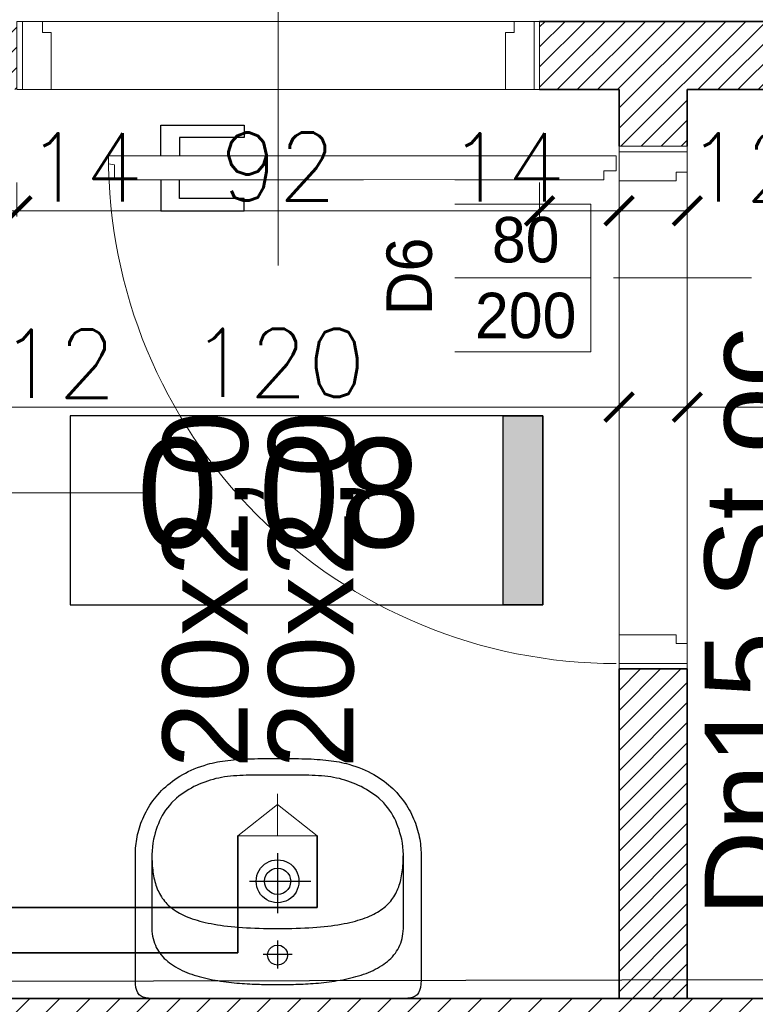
# Model space of a CAD drawing. Header units: millimetres. Extents: x -740 to 33545, y -26688 to 22494.
# Tile 164 of 256: x 11617 to 11747, y 10833 to 11007. Entities that reach past the tile are written whole.
import ezdxf
from ezdxf.lldxf.tags import DXFTag

# ---------------------------------------------------------------- set-up
doc = ezdxf.new("R2010")
doc.units = ezdxf.units.MM
doc.header["$MEASUREMENT"] = 0
doc.layers.get('Defpoints').update_dxf_attribs({"color": 252})
for name, color, linetype, lineweight in [('_IS_EKO_odwodnienie_hydrantów', 3, 'Continuous', 30), ('_IS_EKO_opis', 7, 'Continuous', 18), ('_IS_EKO_W_Ciepła', 1, 'Continuous', 35), ('_IS_EKO_W_Urzadzenia', 7, 'Continuous', 15), ('_IS_EKO_woda_zimna', 5, 'Continuous', 35), ('A_istniejące ściany', 252, 'Continuous', 35), ('A_l.przerywana', 252, 'ICAD_ISO03W100', 9), ('A_opisy', 252, 'Continuous', 15), ('A_projektowane sciany', 252, 'Continuous', 35), ('l.wypełnien', 252, 'Continuous', 5), ('szraf1', 252, 'Continuous', 5), ('wymiarowanie', 252, 'Continuous', 9)]:
    doc.layers.add(name, color=color, linetype=linetype, lineweight=lineweight)
for name, color, linetype in [('stolarka', 252, 'Continuous'), ('tabelki opis', 252, 'Continuous'), ('WYPOSAŻENIE', 252, 'Continuous')]:
    doc.layers.add(name, color=color, linetype=linetype)
doc.styles.add('Arial', font='arial.ttf')
doc.styles.add('Arial_1', font='arial.ttf')
doc.styles.add('styl2', font='simplex.shx')
tags = doc.linetypes.add('ICAD_ISO03W100', pattern=[30, 12, -18]).pattern_tags.tags
tags[6:7] = [DXFTag(74, 4), DXFTag(75, 0), DXFTag(340, '0'), DXFTag(46, 1.0), DXFTag(50, 0.0), DXFTag(44, 0.0), DXFTag(45, 0.0)]
tags[4:5] = [DXFTag(74, 4), DXFTag(75, 0), DXFTag(340, '0'), DXFTag(46, 1.0), DXFTag(50, 0.0), DXFTag(44, 0.0), DXFTag(45, 0.0)]
doc.dimstyles.new('Skala 1-50', dxfattribs={"dimtxt": 12, "dimasz": 5, "dimexe": 1, "dimexo": 1, "dimgap": 1.5, "dimtad": 1, "dimdec": 1, "dimrnd": 0.5, "dimtxsty": 'styl2', "dimblk": 'ARCHTICK', "dimcen": 5, "dimadec": 0, "dimazin": 0, "dimtfac": 1, "dimtdec": 1, "dimtmove": 1, "dimatfit": 3, "dimldrblk": 'ARCHTICK', "dimfxl": 0, "dimlwd": -1, "dimlwe": -1, "dimarcsym": 0})

# ---------------------------------------------------------------- blocks, each defined once
blk = doc.blocks.new('zw$1165')
at = {"layer": 'WYPOSAŻENIE', "color": 0}
for points in [[(25.14, 42.24), (24.52, 42.24), (23.91, 42.24), (23.31, 42.24), (22.72, 42.23), (22.13, 42.23), (21.56, 42.22), (20.99, 42.2), (20.44, 42.19), (19.89, 42.17), (19.35, 42.15), (18.82, 42.12), (18.3, 42.09), (17.78, 42.05), (17.28, 42.01), (16.78, 41.96), (16.3, 41.91), (15.82, 41.85), (15.35, 41.78), (14.89, 41.71), (14.43, 41.63), (13.99, 41.54), (13.55, 41.44), (13.12, 41.33), (12.7, 41.22), (12.7, 41.22), (12.09, 41.03), (11.51, 40.84), (10.93, 40.63), (10.38, 40.4), (9.84, 40.17), (9.32, 39.92), (8.81, 39.67), (8.32, 39.4), (7.85, 39.12), (7.39, 38.84), (6.95, 38.54), (6.52, 38.23), (6.11, 37.92), (5.72, 37.6), (5.34, 37.27), (4.97, 36.93), (4.62, 36.58), (4.28, 36.23), (3.96, 35.87), (3.65, 35.51), (3.36, 35.14), (3.08, 34.76), (2.81, 34.39), (2.56, 34), (2.32, 33.62), (2.09, 33.23), (1.88, 32.83), (1.67, 32.44), (1.48, 32.04), (1.31, 31.64), (1.14, 31.24), (0.99, 30.84), (0.85, 30.44), (0.72, 30.03), (0.6, 29.63), (0.49, 29.23), (0.4, 28.83), (0.31, 28.43), (0.24, 28.03), (0.17, 27.64), (0.12, 27.25), (0.08, 26.86), (0.04, 26.47), (0.02, 26.09), (0, 25.72), (0, 25.34), (0, 25.34), (0, 3.19), (0.03, 2.5), (0.11, 1.9), (0.25, 1.4), (0.44, 0.99), (0.7, 0.66), (1.01, 0.4), (1.39, 0.22), (1.82, 0.09), (2.33, 0.02), (2.89, 0), (25.14, 0), (47.39, 0), (47.96, 0.02), (48.46, 0.09), (48.9, 0.22), (49.28, 0.4), (49.59, 0.66), (49.84, 0.99), (50.04, 1.4), (50.18, 1.9), (50.26, 2.5), (50.29, 3.19), (50.29, 25.34), (50.28, 25.72), (50.27, 26.09), (50.24, 26.47), (50.21, 26.86), (50.17, 27.25), (50.11, 27.64), (50.05, 28.03), (49.98, 28.43), (49.89, 28.83), (49.79, 29.23), (49.69, 29.63), (49.57, 30.03), (49.44, 30.44), (49.3, 30.84), (49.15, 31.24), (48.98, 31.64), (48.8, 32.04), (48.61, 32.44), (48.41, 32.83), (48.2, 33.23), (47.97, 33.62), (47.73, 34), (47.48, 34.39), (47.21, 34.76), (46.93, 35.14), (46.63, 35.51), (46.33, 35.87), (46, 36.23), (45.67, 36.58), (45.32, 36.93), (44.95, 37.27), (44.57, 37.6), (44.17, 37.92), (43.76, 38.23), (43.34, 38.54), (42.9, 38.84), (42.44, 39.12), (41.96, 39.4), (41.48, 39.67), (40.97, 39.92), (40.45, 40.17), (39.91, 40.4), (39.35, 40.63), (38.78, 40.84), (38.19, 41.03), (37.59, 41.22), (37.59, 41.22), (37.16, 41.33), (36.74, 41.44), (36.3, 41.54), (35.85, 41.63), (35.4, 41.71), (34.94, 41.78), (34.47, 41.85), (33.99, 41.91), (33.5, 41.96), (33.01, 42.01), (32.5, 42.05), (31.99, 42.09), (31.47, 42.12), (30.94, 42.15), (30.4, 42.17), (29.85, 42.19), (29.3, 42.2), (28.73, 42.22), (28.15, 42.23), (27.57, 42.23), (26.98, 42.24), (26.38, 42.24), (25.76, 42.24), (25.14, 42.24), (25.14, 42.24)], [(25.25, 39.29), (25.78, 39.29), (26.31, 39.3), (26.86, 39.3), (27.41, 39.3), (27.96, 39.31), (28.52, 39.31), (29.08, 39.31), (29.65, 39.31), (30.21, 39.3), (30.77, 39.29), (31.33, 39.27), (31.89, 39.24), (32.45, 39.21), (32.99, 39.17), (33.53, 39.12), (34.07, 39.06), (34.59, 38.99), (35.1, 38.9), (35.61, 38.8), (36.12, 38.69), (36.61, 38.56), (37.11, 38.42), (37.6, 38.27), (38.08, 38.1), (38.56, 37.92), (39.04, 37.72), (39.51, 37.51), (39.97, 37.28), (40.43, 37.04), (40.88, 36.78), (41.33, 36.51), (41.77, 36.22), (42.21, 35.91), (42.64, 35.58), (43.06, 35.24), (43.92, 34.42), (44.3, 33.99), (44.65, 33.56), (44.97, 33.12), (45.27, 32.67), (45.54, 32.21), (45.8, 31.73), (46.03, 31.25), (46.24, 30.75), (46.44, 30.24), (46.62, 29.71), (46.79, 29.16), (46.94, 28.6), (47.09, 28.02), (47.2, 27.34), (47.29, 26.67), (47.35, 26), (47.38, 25.32), (47.38, 12.31), (47.36, 11.84), (47.32, 11.39), (47.25, 10.96), (47.17, 10.54), (47.06, 10.13), (46.93, 9.74), (46.77, 9.36), (46.6, 8.99), (46.41, 8.64), (46.2, 8.3), (45.97, 7.97), (45.73, 7.65), (45.47, 7.35), (45.19, 7.06), (44.89, 6.78), (44.58, 6.51), (44.26, 6.26), (43.92, 6.01), (43.57, 5.78), (43.21, 5.55), (42.83, 5.34), (42.45, 5.14), (42.05, 4.94), (41.64, 4.76), (41.23, 4.58), (40.81, 4.42), (40.37, 4.26), (39.93, 4.11), (39.49, 3.97), (39.04, 3.84), (38.58, 3.72), (38.12, 3.6), (37.65, 3.49), (37.18, 3.39), (36.71, 3.3), (36.23, 3.21), (35.76, 3.13), (35.28, 3.05), (34.8, 2.98), (34.33, 2.92), (33.85, 2.86), (33.38, 2.8), (32.91, 2.76), (32.44, 2.71), (31.97, 2.67), (31.51, 2.64), (31.06, 2.61), (30.61, 2.58), (30.16, 2.56), (29.73, 2.53), (29.3, 2.52), (28.88, 2.5), (28.46, 2.49), (28.06, 2.48), (27.67, 2.47), (27.28, 2.47), (26.91, 2.46), (26.55, 2.46), (26.21, 2.46), (25.87, 2.46), (25.55, 2.46), (25.25, 2.46), (25.25, 2.46), (24.94, 2.46), (24.63, 2.46), (24.29, 2.46), (23.95, 2.46), (23.59, 2.46), (23.22, 2.47), (22.83, 2.47), (22.44, 2.48), (22.04, 2.49), (21.62, 2.5), (21.2, 2.52), (20.77, 2.53), (20.34, 2.56), (19.89, 2.58), (19.44, 2.61), (18.99, 2.64), (18.53, 2.67), (18.06, 2.71), (17.59, 2.76), (17.12, 2.8), (16.65, 2.86), (16.17, 2.92), (15.69, 2.98), (15.22, 3.05), (14.74, 3.13), (14.26, 3.21), (13.79, 3.3), (13.32, 3.39), (12.85, 3.49), (12.38, 3.6), (11.92, 3.72), (11.46, 3.84), (11.01, 3.97), (10.56, 4.11), (10.13, 4.26), (9.69, 4.42), (9.27, 4.58), (8.85, 4.76), (8.45, 4.94), (8.05, 5.14), (7.67, 5.34), (7.29, 5.55), (6.93, 5.78), (6.58, 6.01), (6.24, 6.26), (5.92, 6.51), (5.61, 6.78), (5.31, 7.06), (5.03, 7.35), (4.77, 7.65), (4.52, 7.97), (4.3, 8.3), (4.09, 8.64), (3.9, 8.99), (3.72, 9.36), (3.57, 9.74), (3.44, 10.13), (3.33, 10.54), (3.25, 10.96), (3.18, 11.39), (3.14, 11.84), (3.12, 12.31), (3.12, 12.31), (3.12, 25.32), (3.15, 26), (3.21, 26.67), (3.29, 27.34), (3.41, 28.02), (3.56, 28.6), (3.71, 29.16), (3.88, 29.71), (4.06, 30.24), (4.26, 30.75), (4.47, 31.25), (4.7, 31.73), (4.96, 32.21), (5.23, 32.67), (5.53, 33.12), (5.85, 33.56), (6.2, 33.99), (6.57, 34.42), (7.43, 35.24), (7.86, 35.58), (8.29, 35.91), (8.73, 36.22), (9.17, 36.51), (9.62, 36.78), (10.07, 37.04), (10.53, 37.28), (10.99, 37.51), (11.46, 37.72), (11.94, 37.92), (12.42, 38.1), (12.9, 38.27), (13.39, 38.42), (13.88, 38.56), (14.38, 38.69), (14.89, 38.8), (15.4, 38.9), (15.91, 38.99), (16.43, 39.06), (16.96, 39.12), (17.51, 39.17), (18.05, 39.21), (18.61, 39.24), (19.16, 39.27), (19.73, 39.29), (20.29, 39.3), (20.85, 39.31), (21.42, 39.31), (21.98, 39.31), (22.54, 39.31), (23.09, 39.3), (23.64, 39.3), (24.19, 39.3), (24.72, 39.29), (25.25, 39.29)], [(25.25, 12.31), (24.4, 12.31), (23.58, 12.32), (22.77, 12.34), (21.99, 12.36), (21.22, 12.38), (20.48, 12.42), (19.75, 12.45), (19.05, 12.5), (18.36, 12.55), (17.7, 12.6), (17.05, 12.67), (16.42, 12.73), (15.81, 12.81), (15.22, 12.89), (14.64, 12.98), (14.09, 13.07), (13.55, 13.17), (13.03, 13.27), (12.52, 13.38), (12.03, 13.5), (11.56, 13.62), (11.1, 13.75), (10.66, 13.89), (10.24, 14.03), (9.83, 14.18), (9.43, 14.33), (9.05, 14.49), (8.69, 14.66), (8.34, 14.83), (8, 15.01), (7.68, 15.19), (7.37, 15.38), (7.07, 15.58), (6.79, 15.79), (6.52, 16), (6.26, 16.21), (6.01, 16.44), (5.78, 16.67), (5.56, 16.9), (5.35, 17.15), (5.15, 17.4), (4.96, 17.65), (4.79, 17.91), (4.62, 18.18), (4.46, 18.46), (4.32, 18.74), (4.18, 19.03), (4.06, 19.32), (3.94, 19.62), (3.83, 19.93), (3.73, 20.24), (3.64, 20.56), (3.56, 20.89), (3.48, 21.23), (3.42, 21.57), (3.36, 21.91), (3.31, 22.27), (3.26, 22.63), (3.22, 23), (3.19, 23.37), (3.17, 23.75), (3.15, 24.14), (3.13, 24.54), (3.13, 24.94), (3.12, 25.34)], [(25.26, 16.85), (25.77, 16.89), (26.26, 16.99), (26.72, 17.15), (27.16, 17.37), (27.56, 17.64), (27.92, 17.96), (28.24, 18.32), (28.51, 18.72), (28.73, 19.16), (28.89, 19.62), (28.99, 20.11), (29.03, 20.63), (28.99, 21.14), (28.89, 21.63), (28.73, 22.09), (28.51, 22.53), (28.24, 22.93), (27.92, 23.29), (27.56, 23.61), (27.16, 23.88), (26.72, 24.1), (26.26, 24.26), (25.77, 24.36), (25.26, 24.4), (24.75, 24.36), (24.26, 24.26), (23.79, 24.1), (23.36, 23.88), (22.95, 23.61), (22.59, 23.29), (22.27, 22.93), (22, 22.53), (21.78, 22.09), (21.62, 21.63), (21.52, 21.14), (21.49, 20.63), (21.52, 20.11), (21.62, 19.62), (21.78, 19.16), (22, 18.72), (22.27, 18.32), (22.59, 17.96), (22.95, 17.64), (23.36, 17.37), (23.79, 17.15), (24.26, 16.99), (24.75, 16.89), (25.26, 16.85)], [(47.38, 25.34), (47.37, 24.94), (47.37, 24.54), (47.35, 24.14), (47.33, 23.75), (47.31, 23.37), (47.28, 23), (47.24, 22.63), (47.19, 22.27), (47.14, 21.91), (47.08, 21.57), (47.02, 21.23), (46.94, 20.89), (46.86, 20.56), (46.77, 20.24), (46.67, 19.93), (46.56, 19.62), (46.44, 19.32), (46.32, 19.03), (46.18, 18.74), (46.04, 18.46), (45.88, 18.18), (45.71, 17.91), (45.54, 17.65), (45.35, 17.4), (45.15, 17.15), (44.94, 16.9), (44.72, 16.67), (44.49, 16.44), (44.24, 16.21), (43.98, 16), (43.71, 15.79), (43.43, 15.58), (43.13, 15.38), (42.82, 15.19), (42.5, 15.01), (42.16, 14.83), (41.81, 14.66), (41.45, 14.49), (41.07, 14.33), (40.67, 14.18), (40.26, 14.03), (39.84, 13.89), (39.4, 13.75), (38.94, 13.62), (38.47, 13.5), (37.98, 13.38), (37.47, 13.27), (36.95, 13.17), (36.41, 13.07), (35.85, 12.98), (35.28, 12.89), (34.69, 12.81), (34.08, 12.73), (33.45, 12.67), (32.8, 12.6), (32.14, 12.55), (31.45, 12.5), (30.75, 12.45), (30.02, 12.42), (29.28, 12.38), (28.51, 12.36), (27.73, 12.34), (26.92, 12.32), (26.1, 12.31), (25.25, 12.31)], [(25.26, 25.56), (25.26, 15)], [(25.26, 18.31), (25.79, 18.37), (26.27, 18.55), (26.7, 18.82), (27.06, 19.18), (27.33, 19.61), (27.51, 20.1), (27.57, 20.63), (27.51, 21.15), (27.33, 21.64), (27.06, 22.07), (26.7, 22.43), (26.27, 22.7), (25.79, 22.88), (25.26, 22.94), (24.73, 22.88), (24.24, 22.7), (23.81, 22.43), (23.45, 22.07), (23.18, 21.64), (23.01, 21.15), (22.94, 20.63), (22.94, 20.63), (23.01, 20.1), (23.18, 19.61), (23.45, 19.18), (23.81, 18.82), (24.24, 18.55), (24.73, 18.37), (25.26, 18.31), (25.26, 18.31)], [(30.17, 20.65), (19.42, 20.65)], [(25.26, 5.87), (25.81, 5.96), (26.3, 6.21), (26.68, 6.59), (26.93, 7.08), (27.02, 7.63), (26.93, 8.19), (26.68, 8.67), (26.3, 9.05), (25.81, 9.3), (25.26, 9.39), (24.7, 9.3), (24.22, 9.05), (23.84, 8.67), (23.59, 8.19), (23.5, 7.63), (23.59, 7.08), (23.84, 6.59), (24.22, 6.21), (24.7, 5.96), (25.26, 5.87)], [(25.25, 10.21), (25.25, 5.27)], [(22.71, 7.72), (27.8, 7.72)]]:
    blk.add_lwpolyline(points, dxfattribs=at)
blk = doc.blocks.new('_ArchTick')
at = {"color": 0, "linetype": 'ByBlock', "const_width": 0.15}
blk.add_lwpolyline([(-0.5, -0.5), (0.5, 0.5)], dxfattribs=at)
blk = doc.blocks.new('*D1420')
at = {"layer": 'Defpoints', "color": 0}
for p in [(11602.93, 10938.4), (11590.93, 10925.2), (11602.93, 10925.52)]:
    blk.add_point(p, dxfattribs=at)
at = {"layer": 'wymiarowanie', "color": 0}
for p, q in [((11590.93, 10933.4), (11590.93, 10939.4)), ((11590.93, 10938.4), (11602.93, 10938.4)), ((11602.93, 10933.4), (11602.93, 10939.4)), ((11602.93, 10938.4), (11633.39, 10938.4))]:
    blk.add_line(p, q, dxfattribs=at)
at = {"layer": 'wymiarowanie', "color": 0, "xscale": 5, "yscale": 5, "zscale": 5, "rotation": 180}
blk.add_blockref('_ArchTick', (11590.93, 10938.4), dxfattribs=at)
at = {"layer": 'wymiarowanie', "color": 0, "xscale": 5, "yscale": 5, "zscale": 5}
blk.add_blockref('_ArchTick', (11602.93, 10938.4), dxfattribs=at)
at = {"layer": 'wymiarowanie', "color": 0, "insert": (11624.13, 10946.05), "char_height": 12, "attachment_point": 5, "style": 'styl2'}
blk.add_mtext('12', dxfattribs=at)
blk = doc.blocks.new('*D1421')
at = {"layer": 'Defpoints', "color": 0}
for p in [(11722.93, 10938.4), (11722.93, 10928.19), (11602.93, 10925.52)]:
    blk.add_point(p, dxfattribs=at)
at = {"layer": 'wymiarowanie', "color": 0}
for p, q in [((11602.93, 10933.4), (11602.93, 10939.4)), ((11602.93, 10938.4), (11722.93, 10938.4)), ((11722.93, 10933.4), (11722.93, 10939.4))]:
    blk.add_line(p, q, dxfattribs=at)
at = {"layer": 'wymiarowanie', "color": 0, "xscale": 5, "yscale": 5, "zscale": 5, "rotation": 180}
blk.add_blockref('_ArchTick', (11602.93, 10938.4), dxfattribs=at)
at = {"layer": 'wymiarowanie', "color": 0, "xscale": 5, "yscale": 5, "zscale": 5}
blk.add_blockref('_ArchTick', (11722.93, 10938.4), dxfattribs=at)
at = {"layer": 'wymiarowanie', "color": 0, "insert": (11662.93, 10946.2), "char_height": 12, "attachment_point": 5, "style": 'styl2'}
blk.add_mtext('120', dxfattribs=at)
blk = doc.blocks.new('*D1422')
at = {"layer": 'Defpoints', "color": 0}
for p in [(11734.93, 10938.4), (11722.93, 10928.19), (11734.93, 10920.47)]:
    blk.add_point(p, dxfattribs=at)
at = {"layer": 'wymiarowanie', "color": 0}
for p, q in [((11722.93, 10933.4), (11722.93, 10939.4)), ((11722.93, 10938.4), (11734.93, 10938.4)), ((11734.93, 10933.4), (11734.93, 10939.4)), ((11734.93, 10938.4), (11765.39, 10938.4))]:
    blk.add_line(p, q, dxfattribs=at)
at = {"layer": 'wymiarowanie', "color": 0, "xscale": 5, "yscale": 5, "zscale": 5, "rotation": 180}
blk.add_blockref('_ArchTick', (11722.93, 10938.4), dxfattribs=at)
at = {"layer": 'wymiarowanie', "color": 0, "xscale": 5, "yscale": 5, "zscale": 5}
blk.add_blockref('_ArchTick', (11734.93, 10938.4), dxfattribs=at)
at = {"layer": 'wymiarowanie', "color": 0, "insert": (11756.13, 10946.05), "char_height": 12, "attachment_point": 5, "style": 'styl2'}
blk.add_mtext('12', dxfattribs=at)
blk = doc.blocks.new('*D1423')
at = {"layer": 'Defpoints', "color": 0}
for p in [(11839.15, 10938.4), (11734.93, 10920.47), (11839.15, 10919.32)]:
    blk.add_point(p, dxfattribs=at)
at = {"layer": 'wymiarowanie', "color": 0}
for p, q in [((11734.93, 10933.4), (11734.93, 10939.4)), ((11734.93, 10938.4), (11794.41, 10938.4)), ((11839.15, 10938.4), (11822.35, 10938.4)), ((11839.15, 10933.4), (11839.15, 10939.4))]:
    blk.add_line(p, q, dxfattribs=at)
at = {"layer": 'wymiarowanie', "color": 0, "xscale": 5, "yscale": 5, "zscale": 5, "rotation": 180}
blk.add_blockref('_ArchTick', (11734.93, 10938.4), dxfattribs=at)
at = {"layer": 'wymiarowanie', "color": 0, "xscale": 5, "yscale": 5, "zscale": 5}
blk.add_blockref('_ArchTick', (11839.15, 10938.4), dxfattribs=at)
at = {"layer": 'wymiarowanie', "color": 0, "insert": (11808.38, 10946.2), "char_height": 12, "attachment_point": 5, "style": 'styl2'}
blk.add_mtext('104', dxfattribs=at)
blk = doc.blocks.new('*D2680')
at = {"layer": 'Defpoints', "color": 0}
for p in [(11602.93, 10994.32), (11616.93, 10994.32), (11616.93, 10972.96)]:
    blk.add_point(p, dxfattribs=at)
at = {"layer": 'wymiarowanie', "color": 0}
for p, q in [((11602.93, 10977.96), (11602.93, 10971.96)), ((11616.93, 10977.96), (11616.93, 10971.96)), ((11602.93, 10972.96), (11616.93, 10972.96))]:
    blk.add_line(p, q, dxfattribs=at)
at = {"layer": 'wymiarowanie', "color": 0, "xscale": 5, "yscale": 5, "zscale": 5, "rotation": 180}
blk.add_blockref('_ArchTick', (11602.93, 10972.96), dxfattribs=at)
at = {"layer": 'wymiarowanie', "color": 0, "xscale": 5, "yscale": 5, "zscale": 5}
blk.add_blockref('_ArchTick', (11616.93, 10972.96), dxfattribs=at)
at = {"layer": 'wymiarowanie', "color": 0, "insert": (11628.83, 10980.61), "char_height": 12, "attachment_point": 5, "style": 'styl2'}
blk.add_mtext('14', dxfattribs=at)
blk = doc.blocks.new('*D2681')
at = {"layer": 'Defpoints', "color": 0}
for p in [(11616.93, 10994.32), (11708.93, 10994.32), (11708.93, 10972.96)]:
    blk.add_point(p, dxfattribs=at)
at = {"layer": 'wymiarowanie', "color": 0}
for p, q in [((11616.93, 10977.96), (11616.93, 10971.96)), ((11708.93, 10977.96), (11708.93, 10971.96)), ((11616.93, 10972.96), (11708.93, 10972.96))]:
    blk.add_line(p, q, dxfattribs=at)
at = {"layer": 'wymiarowanie', "color": 0, "xscale": 5, "yscale": 5, "zscale": 5, "rotation": 180}
blk.add_blockref('_ArchTick', (11616.93, 10972.96), dxfattribs=at)
at = {"layer": 'wymiarowanie', "color": 0, "xscale": 5, "yscale": 5, "zscale": 5}
blk.add_blockref('_ArchTick', (11708.93, 10972.96), dxfattribs=at)
at = {"layer": 'wymiarowanie', "color": 0, "insert": (11662.93, 10980.76), "char_height": 12, "attachment_point": 5, "style": 'styl2'}
blk.add_mtext('92', dxfattribs=at)
blk = doc.blocks.new('*D2682')
at = {"layer": 'Defpoints', "color": 0}
for p in [(11708.93, 10994.32), (11722.93, 10994.32), (11722.93, 10972.96)]:
    blk.add_point(p, dxfattribs=at)
at = {"layer": 'wymiarowanie', "color": 0}
for p, q in [((11708.93, 10977.96), (11708.93, 10971.96)), ((11722.93, 10977.96), (11722.93, 10971.96)), ((11708.93, 10972.96), (11722.93, 10972.96))]:
    blk.add_line(p, q, dxfattribs=at)
at = {"layer": 'wymiarowanie', "color": 0, "xscale": 5, "yscale": 5, "zscale": 5, "rotation": 180}
blk.add_blockref('_ArchTick', (11708.93, 10972.96), dxfattribs=at)
at = {"layer": 'wymiarowanie', "color": 0, "xscale": 5, "yscale": 5, "zscale": 5}
blk.add_blockref('_ArchTick', (11722.93, 10972.96), dxfattribs=at)
at = {"layer": 'wymiarowanie', "color": 0, "insert": (11703.1, 10980.61), "char_height": 12, "attachment_point": 5, "style": 'styl2'}
blk.add_mtext('14', dxfattribs=at)
blk = doc.blocks.new('*D2683')
at = {"layer": 'Defpoints', "color": 0}
for p in [(11722.93, 10994.32), (11734.93, 10994.32), (11734.93, 10972.96)]:
    blk.add_point(p, dxfattribs=at)
at = {"layer": 'wymiarowanie', "color": 0}
for p, q in [((11722.93, 10977.96), (11722.93, 10971.96)), ((11734.93, 10977.96), (11734.93, 10971.96)), ((11722.93, 10972.96), (11734.93, 10972.96))]:
    blk.add_line(p, q, dxfattribs=at)
at = {"layer": 'wymiarowanie', "color": 0, "xscale": 5, "yscale": 5, "zscale": 5, "rotation": 180}
blk.add_blockref('_ArchTick', (11722.93, 10972.96), dxfattribs=at)
at = {"layer": 'wymiarowanie', "color": 0, "xscale": 5, "yscale": 5, "zscale": 5}
blk.add_blockref('_ArchTick', (11734.93, 10972.96), dxfattribs=at)
at = {"layer": 'wymiarowanie', "color": 0, "insert": (11745.05, 10980.61), "char_height": 12, "attachment_point": 5, "style": 'styl2'}
blk.add_mtext('12', dxfattribs=at)

msp = doc.modelspace()

# ---------------------------------------------------------------- hatches: boundary and pattern name
at = {"layer": 'l.wypełnien'}
h = msp.add_hatch(dxfattribs=at)
h.set_pattern_fill('ANSI31', color=256, scale=30, style=0)
h.paths.add_polyline_path([(11391.26, 10402.52), (11391.26, 10359.34), (11839.15, 10359.34), (11839.15, 9782.76), (11774.02, 9782.76), (11774.02, 9765.83), (11774.02, 9754.82), (11774.02, 9739.58), (11839.15, 9739.58), (11882.33, 9739.58), (11882.33, 10522.75), (11866.24, 10522.75), (11854.39, 10522.75), (11839.15, 10522.75), (11839.15, 10402.52), (11426.82, 10402.52), (11426.82, 10552.38), (11401.42, 10552.38), (11401.42, 10402.52)])
h.paths.add_polyline_path([(11391.26, 10834.32), (11391.26, 10791.99), (11401.42, 10791.99), (11401.42, 10654.38), (11426.82, 10654.38), (11426.82, 10791.99), (11839.15, 10791.99), (11839.15, 10677.69), (11854.39, 10677.69), (11866.24, 10677.69), (11882.33, 10677.69), (11882.33, 11331.32), (11882.33, 11374.5), (11799.42, 11374.5), (11799.42, 11331.32), (11839.15, 11331.32), (11839.15, 10994.32), (11839.15, 10834.32), (11699.45, 10834.32), (11685.18, 10834.32), (11640.68, 10834.32), (11401.42, 10834.32)])
h.paths.add_polyline_path([(11477.62, 10806.38), (11477.62, 10819.93), (11497.94, 10819.93), (11497.94, 10806.38)], flags=16)
h.paths.add_polyline_path([(11438.67, 10819.93), (11438.67, 10806.38), (11457.3, 10806.38), (11457.3, 10819.93)], flags=16)
h.paths.add_polyline_path([(11429.29, 9739.58), (11429.29, 9782.76), (11384.13, 9782.76), (11384.13, 9739.58)])
h.paths.add_polyline_path([(11624.02, 9739.58), (11624.02, 9782.76), (11579.29, 9782.76), (11579.29, 9739.58)])
h = msp.add_hatch(dxfattribs=at)
h.set_pattern_fill('ANSI31', color=256, scale=20, style=0)
h.paths.add_polyline_path([(11528.81, 11006.32), (11528.81, 10994.32), (11590.93, 10994.32), (11590.93, 10984.32), (11602.93, 10984.32), (11602.93, 10994.32), (11616.93, 10994.32), (11616.93, 11006.32), (11602.93, 11006.32), (11602.93, 11114.32), (11839.15, 11114.32), (11839.15, 11126.32), (11590.93, 11126.32), (11590.93, 11006.32)])
h.paths.add_polyline_path([(11391.26, 10994.32), (11391.26, 11006.32), (11404.81, 11006.32), (11404.81, 11331.32), (11416.81, 11331.32), (11416.81, 11006.32), (11426.81, 11006.32), (11426.81, 10994.32)])
h.paths.add_polyline_path([(11708.93, 10994.32), (11708.93, 11006.32), (11839.15, 11006.32), (11839.15, 10994.32), (11734.93, 10994.32), (11734.93, 10984.32), (11722.93, 10984.32), (11722.93, 10994.32)])
h.paths.add_polyline_path([(11289.26, 10994.32), (11289.26, 11006.32), (11169.43, 11006.32), (11169.43, 10994.32)])
h.paths.add_polyline_path([(11734.93, 10834.32), (11734.93, 10892.32), (11722.93, 10892.32), (11722.93, 10834.32)])
h.paths.add_polyline_path([(11602.93, 10834.32), (11602.93, 10882.32), (11590.93, 10882.32), (11590.93, 10834.32)])
at = {"layer": 'tabelki opis'}
msp.add_hatch(color=256, dxfattribs=at).paths.add_polyline_path([(11709.48, 10903.63), (11709.48, 10936.89), (11702.52, 10936.89), (11702.52, 10903.63)])

# ---------------------------------------------------------------- linework, layer by layer
at = {"layer": '_IS_EKO_odwodnienie_hydrantów'}
msp.add_line((11388.61, 10836.83), (11787.04, 10837.75), dxfattribs=at)
at = {"layer": '_IS_EKO_W_Ciepła', "linetype": 'ByBlock'}
for p in [(11669.81, 10862.92), (11377.42, 10850.32)]:
    msp.add_line(p, (11669.81, 10850.32), dxfattribs=at)
at = {"layer": '_IS_EKO_W_Urzadzenia'}
for p, q in [((11662.81, 10862.94), (11662.81, 10870.31)), ((11662.81, 10868.46), (11655.81, 10862.92)), ((11669.81, 10862.92), (11662.81, 10868.46)), ((11669.81, 10862.92), (11655.81, 10862.92))]:
    msp.add_line(p, q, dxfattribs=at)
at = {"layer": '_IS_EKO_woda_zimna', "linetype": 'ByBlock'}
msp.add_line((11655.81, 10862.92), (11655.81, 10842.32), dxfattribs=at)
at = {"layer": '_IS_EKO_woda_zimna'}
msp.add_line((11385.42, 10842.32), (11655.81, 10842.32), dxfattribs=at)
at = {"layer": 'A_istniejące ściany'}
for points in [[(11699.45, 10834.32), (11401.42, 10834.32)], [(11839.15, 10834.32), (11699.45, 10834.32)]]:
    msp.add_lwpolyline(points, dxfattribs=at)
at = {"layer": 'A_l.przerywana', "ltscale": 0.3}
for points in [[(11708.93, 10994.32), (11708.93, 11006.32), (11616.93, 11006.32), (11616.93, 10994.32)], [(11722.93, 10892.32), (11734.93, 10892.32), (11734.93, 10984.32), (11722.93, 10984.32)]]:
    msp.add_lwpolyline(points, close=True, dxfattribs=at)
at = {"layer": 'A_opisy'}
for p, q in [((11662.93, 10963.32), (11662.93, 11030.32)), ((11746.23, 10961.16), (11717.93, 10961.16)), ((11640.93, 10923.32), (11585.93, 10923.32))]:
    msp.add_line(p, q, dxfattribs=at)
at = {"layer": 'A_projektowane sciany'}
for p, q in [((11839.15, 11006.32), (11708.93, 11006.32)), ((11722.93, 10994.32), (11708.93, 10994.32)), ((11722.93, 10994.32), (11722.93, 10984.32)), ((11839.15, 10994.32), (11734.93, 10994.32)), ((11734.93, 10994.32), (11734.93, 10984.32)), ((11722.93, 10892.32), (11734.93, 10892.32)), ((11722.93, 10892.32), (11722.93, 10834.32)), ((11734.93, 10892.32), (11734.93, 10834.32))]:
    msp.add_line(p, q, dxfattribs=at)
at = {"layer": 'stolarka', "lineweight": 9}
for points in [[(11622.98, 11004.35), (11621.46, 11004.35), (11621.46, 11006.32), (11617.93, 11006.32), (11617.93, 10994.32), (11622.98, 10994.32), (11622.98, 11004.35)], [(11702.93, 11004.35), (11704.44, 11004.35), (11704.44, 11006.32), (11707.98, 11006.32), (11707.98, 10994.32), (11702.93, 10994.32), (11702.93, 11004.35)], [(11722.39, 10980.02), (11722.39, 10982.62), (11633.04, 10982.62), (11633.05, 10981.22), (11634.12, 10981.05), (11634.12, 10978.4), (11720.24, 10978.4), (11720.24, 10980.02), (11722.39, 10980.02)], [(11732.95, 10978.27), (11732.95, 10979.79), (11734.93, 10979.79), (11734.93, 10983.32), (11722.93, 10983.32), (11722.93, 10978.27), (11732.95, 10978.27)], [(11732.95, 10898.32), (11732.95, 10896.81), (11734.93, 10896.81), (11734.93, 10893.27), (11722.93, 10893.27), (11722.93, 10898.32), (11732.95, 10898.32)]]:
    msp.add_lwpolyline(points, dxfattribs=at)
at = {"layer": 'stolarka'}
for points in [[(11642.29, 10982.62), (11642.29, 10988.04), (11656.91, 10988.04), (11656.91, 10985.87), (11645.54, 10985.87), (11645.54, 10982.62)], [(11642.29, 10978.4), (11642.29, 10972.99), (11656.91, 10972.99), (11656.91, 10975.15), (11645.54, 10975.15), (11645.54, 10978.4)]]:
    msp.add_lwpolyline(points, dxfattribs=at)
at = {"layer": 'stolarka', "linetype": 'ICAD_ISO03W100', "lineweight": 13, "ltscale": 0.3}
msp.add_arc((11722.39, 10982.62), 89.35, 179.9469, 269.9997, dxfattribs=at)
at = {"layer": 'tabelki opis'}
msp.add_lwpolyline([(11709.48, 10936.89), (11626.32, 10936.89), (11626.32, 10903.63), (11709.48, 10903.63), (11709.48, 10936.89)], dxfattribs=at)
msp.add_lwpolyline([(11709.48, 10903.63), (11702.52, 10903.63), (11702.52, 10936.89), (11709.48, 10936.89)], close=True, dxfattribs=at)

# ---------------------------------------------------------------- block references
at = {"layer": 'szraf1', "xscale": -1}
msp.add_blockref('zw$1165', (11688.07, 10834.32), dxfattribs=at)

# ---------------------------------------------------------------- texts
at = {"layer": '_IS_EKO_opis', "linetype": 'ByBlock', "style": 'Arial_1'}
msp.add_text('Dn15 St.oc.', height=15, rotation=90, dxfattribs=at).set_placement((11752.97, 10848.75, -18208.61))
at = {"layer": '_IS_EKO_opis', "color": 5, "insert": (11642.57, 10874.81), "char_height": 15, "width": 58.847, "attachment_point": 1, "rotation": 90, "style": 'Arial'}
msp.add_mtext('20x2,0', dxfattribs=at)
at = {"layer": '_IS_EKO_opis', "color": 1, "insert": (11661.17, 10874.81), "char_height": 15, "width": 58.847, "attachment_point": 1, "rotation": 90, "style": 'Arial'}
msp.add_mtext('20x2,0', dxfattribs=at)
at = {"layer": 'tabelki opis', "insert": (11638.05, 10932.94), "char_height": 19.2, "width": 56.7, "attachment_point": 1}
msp.add_mtext('{\\fCentury Gothic|b0|i0|c238|p34;0.08}', dxfattribs=at)

# ---------------------------------------------------------------- dimensions: what is measured, and where the dimension line sits
at = {"layer": 'wymiarowanie'}
for base, p1, p2, picture, middle in [((11616.93, 10972.96), (11602.93, 10994.32), (11616.93, 10994.32), '*D2680', (11628.83, 10972.96)), ((11839.15, 10938.4), (11734.93, 10920.47), (11839.15, 10919.32), '*D1423', (11808.38, 10938.4)), ((11602.93, 10938.4), (11590.93, 10925.2), (11602.93, 10925.52), '*D1420', (11624.13, 10938.4)), ((11734.93, 10938.4), (11722.93, 10928.19), (11734.93, 10920.47), '*D1422', (11756.13, 10938.4))]:
    dim = msp.add_linear_dim(base=base, p1=p1, p2=p2, dimstyle='Skala 1-50', dxfattribs=at)
    dim.commit()
    dim.dimension.update_dxf_attribs({"geometry": picture, "text_midpoint": middle, "dimtype": 160})
dim = msp.add_linear_dim(base=(11722.93, 10938.4), p1=(11602.93, 10925.52), p2=(11722.93, 10928.19), dimstyle='Skala 1-50', dxfattribs=at)
dim.commit()
dim.dimension.update_dxf_attribs({"geometry": '*D1421', "text_midpoint": (11662.93, 10946.2)})

# ---------------------------------------------------------------- next in the draw order: texts
at = {"layer": 'A_opisy', "ltscale": 0.3, "insert": (11704.93, 10961.16), "char_height": 8, "width": 26, "attachment_point": 5, "bg_fill": 2}
msp.add_mtext('\\pi3.10800;{\\fCentury Gothic|b0|i0|c238|p0;80}\\P{\\fCentury Gothic|b0|i0|c238|p0;200}', dxfattribs=at)

# ---------------------------------------------------------------- next in the draw order: linework, layer by layer
at = {"layer": 'A_opisy', "lineweight": 30, "ltscale": 0.3}
msp.add_lwpolyline([(11678.93, 10948.16), (11678.93, 10974.16), (11691.93, 10974.16), (11691.93, 10948.16)], close=True, dxfattribs=at)
at = {"layer": 'A_opisy', "ltscale": 0.3}
for points in [[(11691.93, 10974.16), (11717.93, 10974.16), (11717.93, 10961.16), (11691.93, 10961.16)], [(11691.93, 10961.16), (11717.93, 10961.16), (11717.93, 10948.16), (11691.93, 10948.16)]]:
    msp.add_lwpolyline(points, close=True, dxfattribs=at)

# ---------------------------------------------------------------- next in the draw order: dimensions: what is measured, and where the dimension line sits
at = {"layer": 'wymiarowanie'}
dim = msp.add_linear_dim(base=(11734.93, 10972.96), p1=(11722.93, 10994.32), p2=(11734.93, 10994.32), dimstyle='Skala 1-50', dxfattribs=at)
dim.commit()
dim.dimension.update_dxf_attribs({"geometry": '*D2683', "text_midpoint": (11745.05, 10972.96), "dimtype": 160})

# ---------------------------------------------------------------- next in the draw order: texts
at = {"layer": 'A_opisy', "ltscale": 0.3, "insert": (11686.04, 10961.41), "char_height": 8, "width": 26, "attachment_point": 5, "rotation": 90, "bg_fill": 2}
msp.add_mtext('{\\fCentury Gothic|b0|i0|c238|p0;D6}', dxfattribs=at)

# ---------------------------------------------------------------- next in the draw order: dimensions: what is measured, and where the dimension line sits
at = {"layer": 'wymiarowanie'}
dim = msp.add_linear_dim(base=(11708.93, 10972.96), p1=(11616.93, 10994.32), p2=(11708.93, 10994.32), dimstyle='Skala 1-50', dxfattribs=at)
dim.commit()
dim.dimension.update_dxf_attribs({"geometry": '*D2681', "text_midpoint": (11662.93, 10980.76)})
dim = msp.add_linear_dim(base=(11722.93, 10972.96), p1=(11708.93, 10994.32), p2=(11722.93, 10994.32), dimstyle='Skala 1-50', dxfattribs=at)
dim.commit()
dim.dimension.update_dxf_attribs({"geometry": '*D2682', "text_midpoint": (11703.1, 10972.96), "dimtype": 160})

doc.saveas('drawing.dxf')
